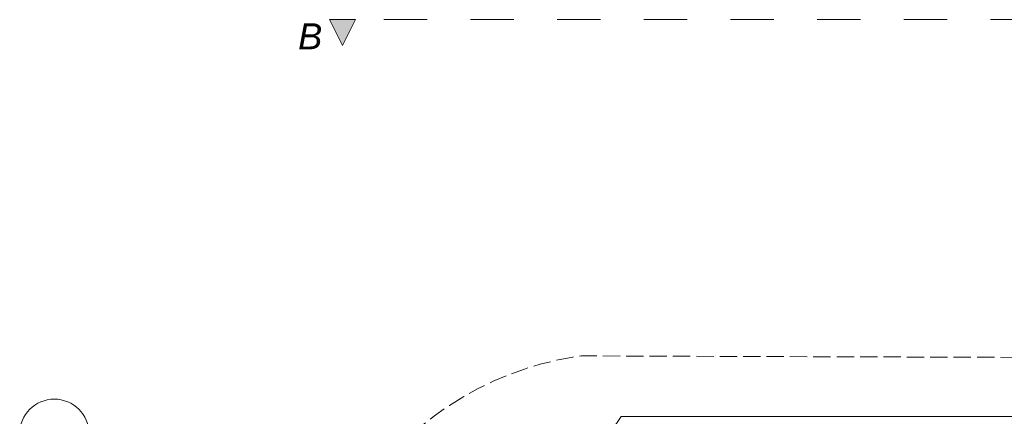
# Model space of a CAD drawing. Header units: centimetres. Extents: x -520 to 22173, y -1503 to 4054.
# Tile 33 of 82: x 7866 to 9003, y 2367 to 2825. Entities that reach past the tile are written whole.
import ezdxf
from ezdxf.enums import TextEntityAlignment as Align

# ---------------------------------------------------------------- set-up
doc = ezdxf.new("R2010")
doc.units = ezdxf.units.CM
doc.header["$LTSCALE"] = 0.1
doc.header["$MEASUREMENT"] = 0
doc.linetypes.add('Krawędzie ukryte', pattern=[270, 200, -70])
doc.linetypes.add('Przerywana długa', pattern=[1000, 500, -500])
for name, color, linetype in [('0_Teren', 7, 'Continuous'), ('1_przekroje.K_IR', 7, 'Continuous'), ('4_osie.ISTN', 7, 'Continuous')]:
    doc.layers.add(name, color=color, linetype=linetype)
doc.styles.add('GENERATED_STYLE_1', font='txt')
doc.styles.add('GENERATED_STYLE_2', font='txt')

# ---------------------------------------------------------------- blocks, each defined once
blk = doc.blocks.new('Dach_3_1', base_point=(8201.6, 2138.5))
at = {"layer": '0_Teren', "color": 252, "linetype": 'Krawędzie ukryte', "lineweight": 15, "flags": 128}
for points in [[(8202, 2111.5), (8201.6, 2138.5), (8203.2, 2146.9), (8207.7, 2165.6), (8213.2, 2184.1), (8219.6, 2202.2), (8227, 2220), (8235.2, 2237.4), (8244.4, 2254.3), (8254.4, 2270.8), (8265.3, 2286.6), (8277, 2301.9), (8289.5, 2316.6), (8302.7, 2330.6), (8316.6, 2343.9), (8331.2, 2356.5), (8346.4, 2368.3), (8362.2, 2379.3), (8378.6, 2389.4), (8395.4, 2398.7), (8412.7, 2407.1), (8430.5, 2414.6), (8448.6, 2421.2), (8467, 2426.8), (8485.7, 2431.4), (8504.6, 2435.1), (8514.1, 2436.4), (9101.6, 2434.4)], [(9101.6, 2434.4), (9101.6, 2366.4)], [(8560.2, 2366.4), (8390.4, 2111.5)], [(9101.6, 2366.4), (8560.2, 2366.4)], [(8560.2, 2366.3), (9101.6, 2366.3)], [(9101.6, 2366.3), (9101.6, 2366.4)], [(8390.4, 2111.5), (8202, 2111.5)], [(8202, 2111.5), (8390.4, 2111.5)], [(8202, 2111.5), (8202, 2111.5)], [(8390.4, 2111.5), (8390.4, 2111.5)]]:
    blk.add_lwpolyline(points, dxfattribs=at)
blk = doc.blocks.new('Standardowy znacznik osi[12]_1', base_point=(12218.4, 2346.5))
at = {"layer": '4_osie.ISTN', "color": 252, "linetype": 'Continuous', "lineweight": 0}
blk.add_circle((7906, 2346.5), 40, dxfattribs=at)
at = {"layer": '4_osie.ISTN', "color": 252, "lineweight": 0, "style": 'GENERATED_STYLE_1'}
for tag, p in [('AC_MarkerText_1_1', (7906, 2348.5)), ('AC_MarkerText_1_0', (12258.4, 2348.5))]:
    blk.add_attdef(tag, text='', height=35, rotation=360, dxfattribs=at).set_placement(p, align=Align.MIDDLE_CENTER)
blk = doc.blocks.new('Płaszczyzna odcinająca_4_1', base_point=(11551.5, 2824.7))
at = {"layer": '1_przekroje.K_IR', "linetype": 'Continuous', "lineweight": 0, "true_color": 0x000000}
blk.add_hatch(color=18, dxfattribs=at).paths.add_polyline_path([(8223.8, 2824.7), (8253.8, 2824.7), (8238.8, 2794.7)])
at = {"layer": '1_przekroje.K_IR', "color": 7, "linetype": 'Continuous', "lineweight": 0}
for p, q in [((8238.8, 2794.7), (8223.8, 2824.7)), ((8223.8, 2824.7), (8253.8, 2824.7)), ((8253.8, 2824.7), (8238.8, 2794.7))]:
    blk.add_line(p, q, dxfattribs=at)
at = {"layer": '1_przekroje.K_IR', "color": 7, "linetype": 'Przerywana długa', "lineweight": 15}
blk.add_line((11536.5, 2824.7), (8253.8, 2824.7), dxfattribs=at)
at = {"layer": '1_przekroje.K_IR', "color": 7, "lineweight": 0, "insert": (8187.4, 2790.4), "char_height": 30, "attachment_point": 7, "style": 'GENERATED_STYLE_2'}
blk.add_mtext('\\A1;{\\pql;\\pt0;\\fArial|b0|i1|c238|p38;B}', dxfattribs=at)

msp = doc.modelspace()

# ---------------------------------------------------------------- block references
at = {"layer": '0_Teren', "color": 252, "linetype": 'Continuous', "lineweight": 0}
msp.add_blockref('Dach_3_1', (8201.6, 2138.5), dxfattribs=at)
at = {"layer": '1_przekroje.K_IR', "color": 7, "lineweight": 15}
msp.add_blockref('Płaszczyzna odcinająca_4_1', (11551.5, 2824.7), dxfattribs=at)
at = {"layer": '4_osie.ISTN', "color": 252, "linetype": 'Continuous', "lineweight": 0}
msp.add_blockref('Standardowy znacznik osi[12]_1', (12218.4, 2346.5), dxfattribs=at)

doc.saveas('drawing.dxf')
